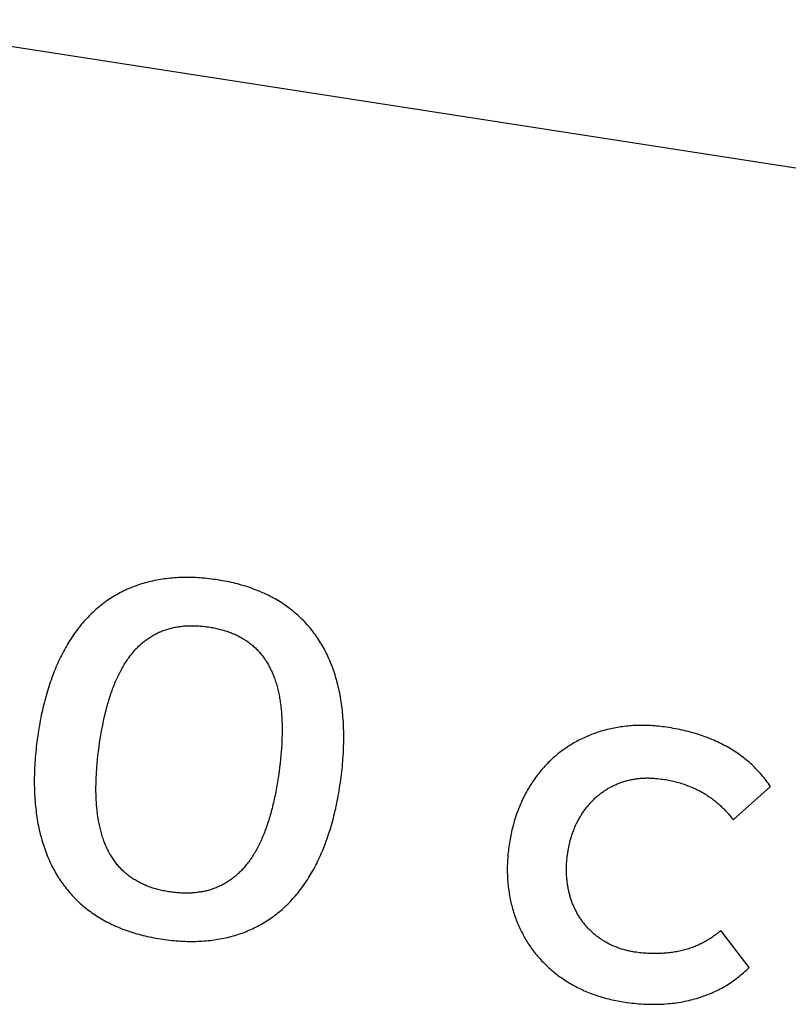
# Model space of a CAD drawing. Extents: x 11880 to 25577, y 6756 to 10446.
# Tile 61 of 87: x 23796 to 23924, y 6915 to 7079. Entities that reach past the tile are written whole.
import ezdxf

# ---------------------------------------------------------------- set-up
doc = ezdxf.new("R2010")
doc.units = 0
doc.header["$MEASUREMENT"] = 0
doc.layers.add('HAIRLINE', color=178, linetype='CONTINUOUS')

msp = doc.modelspace()

# ---------------------------------------------------------------- linework, layer by layer
at = {"layer": 'HAIRLINE'}
msp.add_line((23766.26, 7079.16), (23934.09, 7053.17), dxfattribs=at)
for points in [[(23828.66, 6985.99), (23828.28, 6986.04), (23827.9, 6986.09), (23827.52, 6986.13), (23827.15, 6986.17), (23826.78, 6986.2), (23826.41, 6986.23), (23826.04, 6986.25), (23825.67, 6986.27), (23825.31, 6986.29), (23824.95, 6986.3), (23824.59, 6986.3), (23824.23, 6986.31), (23823.87, 6986.31), (23823.52, 6986.3), (23823.17, 6986.29), (23822.82, 6986.28), (23822.48, 6986.26), (23822.13, 6986.23), (23821.79, 6986.21), (23821.45, 6986.18), (23821.12, 6986.14), (23820.78, 6986.1), (23820.45, 6986.06), (23820.12, 6986.01), (23819.79, 6985.96), (23819.46, 6985.9), (23819.14, 6985.85), (23818.82, 6985.78), (23818.5, 6985.71), (23818.18, 6985.64), (23817.87, 6985.56), (23817.56, 6985.48), (23817.25, 6985.4), (23816.94, 6985.31), (23816.64, 6985.22), (23816.33, 6985.12), (23816.03, 6985.02), (23815.74, 6984.91), (23815.44, 6984.81), (23815.15, 6984.69), (23814.86, 6984.57), (23814.57, 6984.45), (23814.28, 6984.33), (23814, 6984.2), (23813.72, 6984.06), (23813.44, 6983.93), (23813.16, 6983.79), (23812.89, 6983.64), (23812.62, 6983.49), (23812.35, 6983.34), (23812.08, 6983.18), (23811.82, 6983.02), (23811.56, 6982.85), (23811.3, 6982.68), (23811.04, 6982.51), (23810.79, 6982.33), (23810.53, 6982.15), (23810.28, 6981.96), (23810.04, 6981.77), (23809.79, 6981.58), (23809.55, 6981.38), (23809.31, 6981.18), (23809.07, 6980.98), (23808.84, 6980.77), (23808.61, 6980.55), (23808.38, 6980.34), (23808.15, 6980.12), (23807.93, 6979.89), (23807.71, 6979.66), (23807.49, 6979.43), (23807.27, 6979.19), (23807.05, 6978.95), (23806.84, 6978.71), (23806.63, 6978.46), (23806.43, 6978.21), (23806.22, 6977.95), (23806.02, 6977.69), (23805.82, 6977.43), (23805.63, 6977.16), (23805.43, 6976.89), (23805.24, 6976.61), (23805.05, 6976.33), (23804.87, 6976.05), (23804.68, 6975.76), (23804.5, 6975.47), (23804.33, 6975.18), (23804.15, 6974.88), (23803.98, 6974.58), (23803.81, 6974.27), (23803.64, 6973.96), (23803.48, 6973.65), (23803.31, 6973.33), (23803.15, 6973.01), (23803, 6972.68), (23802.84, 6972.35), (23802.69, 6972.02), (23802.54, 6971.69), (23802.4, 6971.35), (23802.25, 6971), (23802.11, 6970.65), (23801.98, 6970.3), (23801.84, 6969.95), (23801.71, 6969.59), (23801.58, 6969.23), (23801.45, 6968.86), (23801.33, 6968.49), (23801.21, 6968.12), (23801.09, 6967.74), (23800.97, 6967.36), (23800.86, 6966.98), (23800.75, 6966.59), (23800.64, 6966.19), (23800.53, 6965.8), (23800.43, 6965.4), (23800.33, 6965), (23800.24, 6964.59), (23800.14, 6964.18), (23800.05, 6963.77), (23799.96, 6963.35), (23799.88, 6962.93), (23799.8, 6962.5), (23799.72, 6962.07), (23799.64, 6961.64), (23799.57, 6961.21), (23799.49, 6960.77), (23799.43, 6960.32), (23799.36, 6959.88), (23799.3, 6959.43), (23799.24, 6958.98), (23799.18, 6958.53), (23799.13, 6958.08), (23799.08, 6957.64), (23799.04, 6957.2), (23799, 6956.76), (23798.96, 6956.33), (23798.93, 6955.9), (23798.9, 6955.47), (23798.87, 6955.04), (23798.85, 6954.62), (23798.83, 6954.2), (23798.82, 6953.78), (23798.81, 6953.37), (23798.8, 6952.96), (23798.8, 6952.55), (23798.8, 6952.14), (23798.8, 6951.74), (23798.81, 6951.33), (23798.82, 6950.94), (23798.83, 6950.54), (23798.85, 6950.15), (23798.87, 6949.76), (23798.9, 6949.37), (23798.93, 6948.99), (23798.96, 6948.61), (23798.99, 6948.23), (23799.03, 6947.85), (23799.08, 6947.48), (23799.12, 6947.11), (23799.18, 6946.75), (23799.23, 6946.38), (23799.29, 6946.02), (23799.35, 6945.66), (23799.41, 6945.31), (23799.48, 6944.96), (23799.55, 6944.61), (23799.63, 6944.26), (23799.71, 6943.92), (23799.79, 6943.58), (23799.88, 6943.24), (23799.97, 6942.91), (23800.06, 6942.58), (23800.16, 6942.25), (23800.26, 6941.92), (23800.36, 6941.6), (23800.47, 6941.28), (23800.58, 6940.96), (23800.7, 6940.65), (23800.82, 6940.34), (23800.94, 6940.03), (23801.06, 6939.73), (23801.19, 6939.43), (23801.32, 6939.13), (23801.46, 6938.84), (23801.6, 6938.54), (23801.74, 6938.26), (23801.89, 6937.97), (23802.04, 6937.69), (23802.19, 6937.41), (23802.35, 6937.13), (23802.51, 6936.86), (23802.67, 6936.59), (23802.84, 6936.32), (23803.01, 6936.06), (23803.18, 6935.8), (23803.36, 6935.54), (23803.54, 6935.28), (23803.73, 6935.03), (23803.91, 6934.78), (23804.11, 6934.54), (23804.3, 6934.3), (23804.5, 6934.06), (23804.7, 6933.82), (23804.91, 6933.59), (23805.11, 6933.36), (23805.33, 6933.13), (23805.54, 6932.91), (23805.76, 6932.69), (23805.98, 6932.48), (23806.21, 6932.26), (23806.44, 6932.05), (23806.67, 6931.85), (23806.9, 6931.64), (23807.14, 6931.44), (23807.39, 6931.25), (23807.63, 6931.05), (23807.88, 6930.86), (23808.13, 6930.68), (23808.39, 6930.49), (23808.65, 6930.31), (23808.91, 6930.14), (23809.18, 6929.96), (23809.45, 6929.79), (23809.72, 6929.62), (23809.99, 6929.46), (23810.27, 6929.3), (23810.56, 6929.14), (23810.84, 6928.99), (23811.13, 6928.84), (23811.42, 6928.69), (23811.72, 6928.55), (23812.02, 6928.41), (23812.32, 6928.27), (23812.63, 6928.14), (23812.94, 6928.01), (23813.25, 6927.88), (23813.56, 6927.76), (23813.88, 6927.64), (23814.21, 6927.52), (23814.53, 6927.41), (23814.86, 6927.3), (23815.19, 6927.19), (23815.53, 6927.09), (23815.87, 6926.99), (23816.21, 6926.9), (23816.55, 6926.81), (23816.9, 6926.72), (23817.25, 6926.63), (23817.61, 6926.55), (23817.97, 6926.47), (23818.33, 6926.4), (23818.69, 6926.33), (23819.06, 6926.26), (23819.43, 6926.19), (23819.81, 6926.13), (23820.18, 6926.08), (23820.56, 6926.02), (23820.94, 6925.97), (23821.32, 6925.93), (23821.69, 6925.89), (23822.07, 6925.85), (23822.44, 6925.82), (23822.81, 6925.79), (23823.17, 6925.77), (23823.54, 6925.75), (23823.9, 6925.73), (23824.26, 6925.72), (23824.62, 6925.72), (23824.97, 6925.71), (23825.33, 6925.72), (23825.68, 6925.72), (23826.03, 6925.73), (23826.37, 6925.75), (23826.72, 6925.76), (23827.06, 6925.79), (23827.4, 6925.81), (23827.74, 6925.85), (23828.07, 6925.88), (23828.41, 6925.92), (23828.74, 6925.96), (23829.07, 6926.01), (23829.39, 6926.06), (23829.72, 6926.12), (23830.04, 6926.18), (23830.36, 6926.24), (23830.68, 6926.31), (23830.99, 6926.38), (23831.31, 6926.46), (23831.62, 6926.54), (23831.92, 6926.63), (23832.23, 6926.71), (23832.53, 6926.81), (23832.84, 6926.9), (23833.14, 6927.01), (23833.43, 6927.11), (23833.73, 6927.22), (23834.02, 6927.33), (23834.31, 6927.45), (23834.6, 6927.57), (23834.88, 6927.7), (23835.16, 6927.83), (23835.44, 6927.96), (23835.72, 6928.1), (23836, 6928.24), (23836.27, 6928.39), (23836.54, 6928.54), (23836.81, 6928.69), (23837.08, 6928.85), (23837.34, 6929.01), (23837.6, 6929.18), (23837.86, 6929.35), (23838.11, 6929.52), (23838.37, 6929.7), (23838.62, 6929.88), (23838.87, 6930.06), (23839.11, 6930.25), (23839.36, 6930.45), (23839.6, 6930.64), (23839.84, 6930.85), (23840.08, 6931.05), (23840.31, 6931.26), (23840.54, 6931.47), (23840.77, 6931.69), (23841, 6931.91), (23841.22, 6932.14), (23841.44, 6932.37), (23841.66, 6932.6), (23841.88, 6932.84), (23842.09, 6933.08), (23842.3, 6933.32), (23842.51, 6933.57), (23842.72, 6933.82), (23842.92, 6934.08), (23843.12, 6934.34), (23843.32, 6934.6), (23843.52, 6934.87), (23843.71, 6935.14), (23843.9, 6935.42), (23844.09, 6935.7), (23844.28, 6935.98), (23844.46, 6936.27), (23844.64, 6936.56), (23844.82, 6936.85), (23844.99, 6937.15), (23845.16, 6937.45), (23845.33, 6937.76), (23845.5, 6938.07), (23845.67, 6938.38), (23845.83, 6938.7), (23845.99, 6939.02), (23846.14, 6939.35), (23846.3, 6939.67), (23846.45, 6940.01), (23846.6, 6940.34), (23846.74, 6940.68), (23846.89, 6941.03), (23847.03, 6941.37), (23847.17, 6941.73), (23847.3, 6942.08), (23847.43, 6942.44), (23847.56, 6942.8), (23847.69, 6943.17), (23847.81, 6943.54), (23847.93, 6943.91), (23848.05, 6944.29), (23848.17, 6944.67), (23848.28, 6945.05), (23848.39, 6945.44), (23848.5, 6945.83), (23848.61, 6946.23), (23848.71, 6946.63), (23848.81, 6947.03), (23848.9, 6947.44), (23849, 6947.85), (23849.09, 6948.26), (23849.18, 6948.68), (23849.26, 6949.1), (23849.34, 6949.53), (23849.42, 6949.96), (23849.5, 6950.39), (23849.57, 6950.82), (23849.64, 6951.26), (23849.71, 6951.71), (23849.78, 6952.15), (23849.84, 6952.6), (23849.9, 6953.05), (23849.95, 6953.5), (23850.01, 6953.95), (23850.05, 6954.39), (23850.1, 6954.83), (23850.14, 6955.27), (23850.18, 6955.7), (23850.21, 6956.13), (23850.24, 6956.56), (23850.27, 6956.99), (23850.29, 6957.41), (23850.31, 6957.83), (23850.32, 6958.25), (23850.33, 6958.66), (23850.34, 6959.07), (23850.34, 6959.48), (23850.34, 6959.89), (23850.34, 6960.29), (23850.33, 6960.69), (23850.32, 6961.09), (23850.31, 6961.49), (23850.29, 6961.88), (23850.27, 6962.27), (23850.24, 6962.66), (23850.21, 6963.04), (23850.18, 6963.42), (23850.15, 6963.8), (23850.11, 6964.17), (23850.06, 6964.55), (23850.02, 6964.92), (23849.97, 6965.28), (23849.91, 6965.65), (23849.85, 6966.01), (23849.79, 6966.37), (23849.73, 6966.72), (23849.66, 6967.07), (23849.59, 6967.42), (23849.51, 6967.77), (23849.43, 6968.11), (23849.35, 6968.45), (23849.26, 6968.79), (23849.17, 6969.12), (23849.08, 6969.45), (23848.98, 6969.78), (23848.88, 6970.11), (23848.78, 6970.43), (23848.67, 6970.75), (23848.56, 6971.06), (23848.45, 6971.38), (23848.33, 6971.69), (23848.21, 6971.99), (23848.08, 6972.3), (23847.95, 6972.6), (23847.82, 6972.9), (23847.69, 6973.19), (23847.55, 6973.48), (23847.4, 6973.77), (23847.26, 6974.06), (23847.11, 6974.34), (23846.96, 6974.62), (23846.8, 6974.9), (23846.64, 6975.17), (23846.48, 6975.44), (23846.31, 6975.71), (23846.14, 6975.97), (23845.97, 6976.23), (23845.79, 6976.49), (23845.61, 6976.74), (23845.43, 6977), (23845.24, 6977.24), (23845.05, 6977.49), (23844.85, 6977.73), (23844.66, 6977.97), (23844.46, 6978.21), (23844.25, 6978.44), (23844.04, 6978.67), (23843.83, 6978.89), (23843.62, 6979.11), (23843.4, 6979.33), (23843.18, 6979.55), (23842.95, 6979.76), (23842.73, 6979.97), (23842.49, 6980.18), (23842.26, 6980.38), (23842.02, 6980.58), (23841.78, 6980.78), (23841.53, 6980.97), (23841.29, 6981.16), (23841.04, 6981.35), (23840.78, 6981.53), (23840.52, 6981.71), (23840.26, 6981.89), (23840, 6982.06), (23839.73, 6982.23), (23839.46, 6982.4), (23839.18, 6982.56), (23838.9, 6982.72), (23838.62, 6982.88), (23838.34, 6983.03), (23838.05, 6983.18), (23837.76, 6983.33), (23837.46, 6983.47), (23837.16, 6983.61), (23836.86, 6983.75), (23836.56, 6983.88), (23836.25, 6984.01), (23835.94, 6984.14), (23835.63, 6984.26), (23835.31, 6984.38), (23834.99, 6984.5), (23834.66, 6984.61), (23834.34, 6984.72), (23834.01, 6984.83), (23833.67, 6984.93), (23833.33, 6985.03), (23832.99, 6985.12), (23832.65, 6985.22), (23832.3, 6985.3), (23831.95, 6985.39), (23831.6, 6985.47), (23831.24, 6985.55), (23830.89, 6985.62), (23830.52, 6985.69), (23830.16, 6985.76), (23829.79, 6985.82), (23829.41, 6985.88), (23829.04, 6985.94)], [(23827.59, 6978.09), (23827.83, 6978.06), (23828.06, 6978.03), (23828.28, 6977.99), (23828.51, 6977.95), (23828.73, 6977.91), (23828.95, 6977.86), (23829.17, 6977.82), (23829.39, 6977.77), (23829.6, 6977.72), (23829.82, 6977.66), (23830.03, 6977.61), (23830.23, 6977.55), (23830.44, 6977.49), (23830.64, 6977.43), (23830.85, 6977.36), (23831.05, 6977.29), (23831.24, 6977.22), (23831.44, 6977.15), (23831.63, 6977.08), (23831.82, 6977), (23832.01, 6976.92), (23832.2, 6976.84), (23832.38, 6976.75), (23832.56, 6976.67), (23832.74, 6976.58), (23832.92, 6976.49), (23833.1, 6976.39), (23833.27, 6976.3), (23833.44, 6976.2), (23833.61, 6976.1), (23833.78, 6975.99), (23833.94, 6975.89), (23834.11, 6975.78), (23834.27, 6975.67), (23834.43, 6975.56), (23834.58, 6975.44), (23834.74, 6975.32), (23834.89, 6975.2), (23835.04, 6975.08), (23835.18, 6974.95), (23835.33, 6974.83), (23835.47, 6974.7), (23835.61, 6974.56), (23835.75, 6974.43), (23835.89, 6974.29), (23836.02, 6974.15), (23836.16, 6974.01), (23836.29, 6973.86), (23836.41, 6973.72), (23836.54, 6973.57), (23836.66, 6973.42), (23836.79, 6973.26), (23836.9, 6973.1), (23837.02, 6972.94), (23837.14, 6972.78), (23837.25, 6972.62), (23837.36, 6972.45), (23837.47, 6972.28), (23837.57, 6972.11), (23837.68, 6971.93), (23837.78, 6971.76), (23837.88, 6971.58), (23837.98, 6971.39), (23838.07, 6971.21), (23838.16, 6971.02), (23838.25, 6970.83), (23838.34, 6970.64), (23838.43, 6970.44), (23838.51, 6970.25), (23838.6, 6970.05), (23838.67, 6969.85), (23838.75, 6969.64), (23838.83, 6969.43), (23838.9, 6969.22), (23838.97, 6969.01), (23839.04, 6968.79), (23839.11, 6968.58), (23839.17, 6968.36), (23839.23, 6968.13), (23839.29, 6967.91), (23839.35, 6967.68), (23839.41, 6967.45), (23839.46, 6967.22), (23839.51, 6966.98), (23839.56, 6966.74), (23839.61, 6966.5), (23839.65, 6966.26), (23839.69, 6966.01), (23839.73, 6965.76), (23839.77, 6965.51), (23839.81, 6965.26), (23839.84, 6965), (23839.87, 6964.74), (23839.9, 6964.48), (23839.93, 6964.21), (23839.95, 6963.95), (23839.97, 6963.68), (23839.99, 6963.4), (23840.01, 6963.13), (23840.03, 6962.85), (23840.04, 6962.57), (23840.05, 6962.29), (23840.06, 6962), (23840.07, 6961.71), (23840.07, 6961.42), (23840.07, 6961.13), (23840.07, 6960.83), (23840.07, 6960.53), (23840.07, 6960.23), (23840.06, 6959.93), (23840.05, 6959.62), (23840.04, 6959.31), (23840.03, 6959), (23840.01, 6958.68), (23840, 6958.37), (23839.98, 6958.05), (23839.95, 6957.72), (23839.93, 6957.4), (23839.87, 6956.74), (23839.81, 6956.07), (23839.74, 6955.39), (23839.65, 6954.69), (23839.56, 6953.99), (23839.46, 6953.29), (23839.36, 6952.61), (23839.25, 6951.93), (23839.14, 6951.27), (23839.01, 6950.62), (23838.95, 6950.31), (23838.89, 6949.99), (23838.82, 6949.68), (23838.75, 6949.37), (23838.69, 6949.06), (23838.62, 6948.76), (23838.55, 6948.46), (23838.47, 6948.16), (23838.4, 6947.86), (23838.32, 6947.57), (23838.25, 6947.29), (23838.17, 6947), (23838.09, 6946.72), (23838.01, 6946.44), (23837.92, 6946.17), (23837.84, 6945.89), (23837.75, 6945.62), (23837.66, 6945.36), (23837.58, 6945.09), (23837.49, 6944.83), (23837.39, 6944.58), (23837.3, 6944.32), (23837.21, 6944.07), (23837.11, 6943.83), (23837.01, 6943.58), (23836.92, 6943.34), (23836.81, 6943.1), (23836.71, 6942.87), (23836.61, 6942.63), (23836.51, 6942.4), (23836.4, 6942.18), (23836.29, 6941.95), (23836.18, 6941.73), (23836.07, 6941.52), (23835.96, 6941.3), (23835.85, 6941.09), (23835.73, 6940.89), (23835.62, 6940.68), (23835.5, 6940.48), (23835.38, 6940.28), (23835.26, 6940.08), (23835.14, 6939.89), (23835.01, 6939.7), (23834.89, 6939.52), (23834.76, 6939.33), (23834.64, 6939.15), (23834.51, 6938.97), (23834.38, 6938.8), (23834.24, 6938.63), (23834.11, 6938.46), (23833.98, 6938.29), (23833.84, 6938.13), (23833.7, 6937.97), (23833.56, 6937.82), (23833.42, 6937.66), (23833.28, 6937.51), (23833.14, 6937.36), (23832.99, 6937.22), (23832.84, 6937.08), (23832.7, 6936.94), (23832.55, 6936.8), (23832.4, 6936.67), (23832.24, 6936.54), (23832.09, 6936.42), (23831.93, 6936.29), (23831.78, 6936.17), (23831.62, 6936.05), (23831.46, 6935.94), (23831.3, 6935.83), (23831.14, 6935.72), (23830.97, 6935.61), (23830.81, 6935.51), (23830.64, 6935.41), (23830.47, 6935.31), (23830.3, 6935.22), (23830.13, 6935.13), (23829.96, 6935.04), (23829.78, 6934.95), (23829.61, 6934.87), (23829.43, 6934.79), (23829.25, 6934.72), (23829.07, 6934.64), (23828.89, 6934.57), (23828.71, 6934.51), (23828.53, 6934.44), (23828.34, 6934.38), (23828.15, 6934.32), (23827.96, 6934.26), (23827.77, 6934.21), (23827.58, 6934.16), (23827.39, 6934.11), (23827.19, 6934.07), (23827, 6934.03), (23826.8, 6933.99), (23826.6, 6933.95), (23826.4, 6933.92), (23826.2, 6933.89), (23826, 6933.86), (23825.79, 6933.84), (23825.59, 6933.82), (23825.38, 6933.8), (23825.17, 6933.78), (23824.96, 6933.77), (23824.75, 6933.76), (23824.54, 6933.75), (23824.32, 6933.75), (23824.1, 6933.75), (23823.89, 6933.75), (23823.67, 6933.76), (23823.45, 6933.76), (23823.23, 6933.77), (23823, 6933.79), (23822.78, 6933.8), (23822.55, 6933.82), (23822.32, 6933.84), (23822.09, 6933.87), (23821.86, 6933.89), (23821.63, 6933.92), (23821.4, 6933.96), (23821.16, 6933.99), (23820.94, 6934.03), (23820.71, 6934.07), (23820.48, 6934.11), (23820.26, 6934.16), (23820.04, 6934.2), (23819.82, 6934.25), (23819.6, 6934.3), (23819.39, 6934.36), (23819.18, 6934.41), (23818.97, 6934.47), (23818.76, 6934.53), (23818.56, 6934.6), (23818.35, 6934.66), (23818.15, 6934.73), (23817.95, 6934.8), (23817.76, 6934.88), (23817.56, 6934.95), (23817.37, 6935.03), (23817.18, 6935.11), (23816.99, 6935.19), (23816.81, 6935.28), (23816.62, 6935.36), (23816.44, 6935.45), (23816.26, 6935.55), (23816.08, 6935.64), (23815.91, 6935.74), (23815.74, 6935.84), (23815.57, 6935.94), (23815.4, 6936.04), (23815.23, 6936.15), (23815.07, 6936.26), (23814.91, 6936.37), (23814.75, 6936.48), (23814.59, 6936.6), (23814.44, 6936.72), (23814.28, 6936.84), (23814.13, 6936.96), (23813.98, 6937.09), (23813.84, 6937.22), (23813.69, 6937.35), (23813.55, 6937.48), (23813.41, 6937.62), (23813.28, 6937.75), (23813.14, 6937.9), (23813.01, 6938.04), (23812.88, 6938.18), (23812.75, 6938.33), (23812.62, 6938.48), (23812.5, 6938.64), (23812.38, 6938.79), (23812.26, 6938.95), (23812.14, 6939.11), (23812.02, 6939.27), (23811.91, 6939.44), (23811.8, 6939.61), (23811.69, 6939.78), (23811.58, 6939.95), (23811.48, 6940.12), (23811.38, 6940.3), (23811.28, 6940.48), (23811.18, 6940.67), (23811.08, 6940.85), (23810.99, 6941.04), (23810.9, 6941.23), (23810.81, 6941.42), (23810.72, 6941.62), (23810.64, 6941.82), (23810.56, 6942.02), (23810.48, 6942.22), (23810.4, 6942.42), (23810.32, 6942.63), (23810.25, 6942.84), (23810.18, 6943.06), (23810.11, 6943.27), (23810.04, 6943.49), (23809.98, 6943.71), (23809.92, 6943.93), (23809.86, 6944.16), (23809.8, 6944.39), (23809.74, 6944.62), (23809.69, 6944.85), (23809.64, 6945.09), (23809.59, 6945.33), (23809.54, 6945.57), (23809.5, 6945.81), (23809.45, 6946.06), (23809.41, 6946.31), (23809.38, 6946.56), (23809.34, 6946.81), (23809.31, 6947.07), (23809.28, 6947.33), (23809.25, 6947.59), (23809.22, 6947.85), (23809.19, 6948.12), (23809.17, 6948.39), (23809.15, 6948.66), (23809.13, 6948.93), (23809.12, 6949.21), (23809.1, 6949.49), (23809.09, 6949.77), (23809.08, 6950.06), (23809.08, 6950.35), (23809.07, 6950.64), (23809.07, 6950.93), (23809.07, 6951.23), (23809.07, 6951.52), (23809.08, 6951.82), (23809.08, 6952.13), (23809.09, 6952.43), (23809.1, 6952.74), (23809.11, 6953.05), (23809.13, 6953.37), (23809.15, 6953.68), (23809.17, 6954), (23809.19, 6954.32), (23809.21, 6954.65), (23809.27, 6955.31), (23809.33, 6955.97), (23809.4, 6956.65), (23809.49, 6957.34), (23809.58, 6958.04), (23809.68, 6958.74), (23809.78, 6959.43), (23809.89, 6960.11), (23810.01, 6960.77), (23810.13, 6961.42), (23810.19, 6961.74), (23810.25, 6962.06), (23810.32, 6962.37), (23810.39, 6962.68), (23810.46, 6962.99), (23810.53, 6963.3), (23810.6, 6963.6), (23810.67, 6963.9), (23810.75, 6964.19), (23810.82, 6964.48), (23810.9, 6964.77), (23810.98, 6965.06), (23811.06, 6965.34), (23811.14, 6965.62), (23811.22, 6965.9), (23811.31, 6966.17), (23811.39, 6966.44), (23811.48, 6966.71), (23811.57, 6966.97), (23811.66, 6967.23), (23811.75, 6967.49), (23811.84, 6967.74), (23811.94, 6967.99), (23812.03, 6968.24), (23812.13, 6968.49), (23812.23, 6968.73), (23812.33, 6968.97), (23812.43, 6969.2), (23812.54, 6969.43), (23812.64, 6969.66), (23812.75, 6969.89), (23812.86, 6970.11), (23812.96, 6970.33), (23813.08, 6970.55), (23813.19, 6970.76), (23813.3, 6970.97), (23813.42, 6971.18), (23813.53, 6971.39), (23813.65, 6971.59), (23813.77, 6971.79), (23813.89, 6971.98), (23814.01, 6972.17), (23814.14, 6972.36), (23814.26, 6972.55), (23814.39, 6972.73), (23814.52, 6972.91), (23814.65, 6973.09), (23814.78, 6973.26), (23814.91, 6973.43), (23815.04, 6973.6), (23815.18, 6973.77), (23815.31, 6973.93), (23815.45, 6974.09), (23815.59, 6974.24), (23815.73, 6974.4), (23815.88, 6974.55), (23816.02, 6974.69), (23816.17, 6974.84), (23816.31, 6974.98), (23816.46, 6975.12), (23816.61, 6975.25), (23816.76, 6975.38), (23816.92, 6975.51), (23817.07, 6975.64), (23817.23, 6975.76), (23817.38, 6975.88), (23817.54, 6976), (23817.7, 6976.11), (23817.86, 6976.22), (23818.03, 6976.33), (23818.19, 6976.44), (23818.36, 6976.54), (23818.53, 6976.64), (23818.69, 6976.73), (23818.86, 6976.83), (23819.04, 6976.92), (23819.21, 6977), (23819.39, 6977.09), (23819.56, 6977.17), (23819.74, 6977.25), (23819.92, 6977.32), (23820.1, 6977.4), (23820.28, 6977.47), (23820.47, 6977.53), (23820.65, 6977.6), (23820.84, 6977.66), (23821.03, 6977.72), (23821.22, 6977.77), (23821.41, 6977.82), (23821.6, 6977.87), (23821.79, 6977.92), (23821.99, 6977.96), (23822.19, 6978), (23822.38, 6978.04), (23822.58, 6978.08), (23822.79, 6978.11), (23822.99, 6978.14), (23823.19, 6978.16), (23823.4, 6978.19), (23823.61, 6978.21), (23823.82, 6978.23), (23824.03, 6978.24), (23824.24, 6978.25), (23824.45, 6978.26), (23824.67, 6978.27), (23824.88, 6978.27), (23825.1, 6978.27), (23825.32, 6978.27), (23825.54, 6978.27), (23825.76, 6978.26), (23825.99, 6978.25), (23826.21, 6978.23), (23826.44, 6978.22), (23826.67, 6978.2), (23826.9, 6978.18), (23827.13, 6978.15), (23827.36, 6978.12)], [(23903.7, 6961.42), (23903.39, 6961.46), (23903.08, 6961.5), (23902.77, 6961.53), (23902.45, 6961.56), (23902.14, 6961.58), (23901.84, 6961.61), (23901.53, 6961.63), (23901.22, 6961.64), (23900.92, 6961.65), (23900.61, 6961.66), (23900.31, 6961.67), (23900.01, 6961.67), (23899.71, 6961.67), (23899.41, 6961.66), (23899.11, 6961.65), (23898.81, 6961.64), (23898.52, 6961.63), (23898.23, 6961.61), (23897.93, 6961.58), (23897.64, 6961.56), (23897.35, 6961.53), (23897.06, 6961.5), (23896.78, 6961.46), (23896.49, 6961.42), (23896.21, 6961.38), (23895.92, 6961.33), (23895.64, 6961.28), (23895.36, 6961.23), (23895.08, 6961.18), (23894.81, 6961.12), (23894.53, 6961.05), (23894.26, 6960.99), (23893.99, 6960.92), (23893.72, 6960.85), (23893.45, 6960.77), (23893.18, 6960.69), (23892.92, 6960.61), (23892.65, 6960.53), (23892.39, 6960.44), (23892.13, 6960.35), (23891.87, 6960.25), (23891.61, 6960.16), (23891.36, 6960.06), (23891.1, 6959.95), (23890.85, 6959.85), (23890.6, 6959.74), (23890.35, 6959.62), (23890.11, 6959.51), (23889.86, 6959.39), (23889.62, 6959.27), (23889.38, 6959.14), (23889.14, 6959.02), (23888.9, 6958.88), (23888.67, 6958.75), (23888.43, 6958.61), (23888.2, 6958.47), (23887.97, 6958.33), (23887.75, 6958.19), (23887.52, 6958.04), (23887.3, 6957.89), (23887.08, 6957.73), (23886.86, 6957.58), (23886.64, 6957.42), (23886.43, 6957.25), (23886.21, 6957.09), (23886, 6956.92), (23885.8, 6956.75), (23885.59, 6956.57), (23885.39, 6956.4), (23885.18, 6956.22), (23884.98, 6956.03), (23884.79, 6955.85), (23884.59, 6955.66), (23884.4, 6955.47), (23884.21, 6955.28), (23884.02, 6955.08), (23883.83, 6954.88), (23883.65, 6954.68), (23883.47, 6954.48), (23883.29, 6954.27), (23883.11, 6954.06), (23882.94, 6953.85), (23882.77, 6953.63), (23882.6, 6953.42), (23882.43, 6953.2), (23882.27, 6952.98), (23882.11, 6952.75), (23881.95, 6952.52), (23881.79, 6952.29), (23881.64, 6952.06), (23881.48, 6951.83), (23881.34, 6951.59), (23881.19, 6951.35), (23881.05, 6951.1), (23880.9, 6950.86), (23880.77, 6950.61), (23880.63, 6950.36), (23880.5, 6950.11), (23880.37, 6949.86), (23880.24, 6949.6), (23880.11, 6949.34), (23879.99, 6949.08), (23879.87, 6948.81), (23879.75, 6948.55), (23879.64, 6948.28), (23879.53, 6948.01), (23879.42, 6947.73), (23879.32, 6947.46), (23879.21, 6947.18), (23879.11, 6946.9), (23879.02, 6946.61), (23878.92, 6946.33), (23878.83, 6946.04), (23878.74, 6945.75), (23878.66, 6945.46), (23878.58, 6945.17), (23878.5, 6944.87), (23878.42, 6944.57), (23878.35, 6944.27), (23878.28, 6943.97), (23878.21, 6943.66), (23878.15, 6943.36), (23878.09, 6943.05), (23878.03, 6942.74), (23877.98, 6942.42), (23877.92, 6942.11), (23877.88, 6941.79), (23877.83, 6941.47), (23877.79, 6941.15), (23877.75, 6940.84), (23877.72, 6940.52), (23877.69, 6940.21), (23877.66, 6939.89), (23877.64, 6939.58), (23877.62, 6939.27), (23877.6, 6938.96), (23877.59, 6938.65), (23877.58, 6938.35), (23877.58, 6938.04), (23877.57, 6937.73), (23877.57, 6937.43), (23877.58, 6937.13), (23877.59, 6936.83), (23877.6, 6936.53), (23877.61, 6936.23), (23877.63, 6935.94), (23877.66, 6935.64), (23877.68, 6935.35), (23877.71, 6935.06), (23877.74, 6934.76), (23877.78, 6934.48), (23877.82, 6934.19), (23877.86, 6933.9), (23877.9, 6933.62), (23877.95, 6933.33), (23878, 6933.05), (23878.06, 6932.77), (23878.12, 6932.49), (23878.18, 6932.22), (23878.24, 6931.94), (23878.31, 6931.67), (23878.38, 6931.4), (23878.46, 6931.13), (23878.54, 6930.86), (23878.62, 6930.59), (23878.7, 6930.33), (23878.79, 6930.06), (23878.88, 6929.8), (23878.97, 6929.54), (23879.07, 6929.28), (23879.17, 6929.03), (23879.27, 6928.77), (23879.38, 6928.52), (23879.49, 6928.27), (23879.6, 6928.02), (23879.71, 6927.77), (23879.83, 6927.53), (23879.95, 6927.29), (23880.08, 6927.05), (23880.2, 6926.81), (23880.33, 6926.57), (23880.46, 6926.33), (23880.6, 6926.1), (23880.74, 6925.87), (23880.88, 6925.64), (23881.02, 6925.41), (23881.17, 6925.19), (23881.32, 6924.96), (23881.47, 6924.74), (23881.63, 6924.52), (23881.79, 6924.31), (23881.95, 6924.09), (23882.11, 6923.88), (23882.28, 6923.67), (23882.45, 6923.46), (23882.62, 6923.26), (23882.8, 6923.05), (23882.98, 6922.85), (23883.16, 6922.65), (23883.34, 6922.45), (23883.53, 6922.26), (23883.71, 6922.07), (23883.91, 6921.88), (23884.1, 6921.69), (23884.3, 6921.5), (23884.5, 6921.32), (23884.7, 6921.14), (23884.9, 6920.96), (23885.11, 6920.79), (23885.32, 6920.61), (23885.53, 6920.44), (23885.75, 6920.27), (23885.96, 6920.11), (23886.18, 6919.95), (23886.41, 6919.78), (23886.63, 6919.63), (23886.86, 6919.47), (23887.09, 6919.32), (23887.32, 6919.17), (23887.55, 6919.02), (23887.79, 6918.87), (23888.03, 6918.73), (23888.27, 6918.59), (23888.52, 6918.45), (23888.76, 6918.32), (23889.01, 6918.18), (23889.26, 6918.06), (23889.52, 6917.93), (23889.77, 6917.8), (23890.03, 6917.68), (23890.29, 6917.56), (23890.55, 6917.45), (23890.82, 6917.34), (23891.09, 6917.23), (23891.36, 6917.12), (23891.63, 6917.01), (23891.9, 6916.91), (23892.18, 6916.81), (23892.46, 6916.72), (23892.74, 6916.62), (23893.02, 6916.53), (23893.3, 6916.45), (23893.59, 6916.36), (23893.88, 6916.28), (23894.17, 6916.2), (23894.47, 6916.13), (23894.76, 6916.06), (23895.06, 6915.99), (23895.36, 6915.92), (23895.66, 6915.86), (23895.96, 6915.8), (23896.27, 6915.74), (23896.58, 6915.69), (23896.89, 6915.64), (23897.2, 6915.59), (23897.51, 6915.55), (23897.91, 6915.5), (23898.31, 6915.45), (23898.71, 6915.41), (23899.1, 6915.37), (23899.49, 6915.34), (23899.88, 6915.31), (23900.27, 6915.29), (23900.65, 6915.27), (23901.03, 6915.26), (23901.41, 6915.25), (23901.79, 6915.24), (23902.16, 6915.24), (23902.53, 6915.25), (23902.9, 6915.26), (23903.27, 6915.27), (23903.63, 6915.29), (23903.99, 6915.32), (23904.35, 6915.35), (23904.71, 6915.38), (23905.06, 6915.42), (23905.41, 6915.46), (23905.76, 6915.51), (23906.11, 6915.56), (23906.45, 6915.61), (23906.79, 6915.67), (23907.13, 6915.74), (23907.46, 6915.81), (23907.79, 6915.88), (23908.12, 6915.96), (23908.45, 6916.04), (23908.77, 6916.13), (23909.09, 6916.22), (23909.41, 6916.32), (23909.73, 6916.42), (23910.04, 6916.52), (23910.35, 6916.63), (23910.66, 6916.74), (23910.96, 6916.86), (23911.26, 6916.98), (23911.56, 6917.11), (23911.86, 6917.24), (23912.15, 6917.37), (23912.44, 6917.51), (23912.73, 6917.66), (23913.01, 6917.8), (23913.29, 6917.95), (23913.57, 6918.11), (23913.85, 6918.27), (23914.12, 6918.43), (23914.39, 6918.6), (23914.66, 6918.77), (23914.92, 6918.95), (23915.18, 6919.13), (23915.44, 6919.31), (23915.69, 6919.5), (23915.94, 6919.69), (23916.19, 6919.89), (23916.44, 6920.08), (23916.68, 6920.29), (23916.92, 6920.5), (23917.15, 6920.71), (23917.39, 6920.92), (23917.62, 6921.14), (23917.84, 6921.37), (23913.14, 6927.54), (23912.97, 6927.39), (23912.81, 6927.25), (23912.63, 6927.1), (23912.46, 6926.97), (23912.29, 6926.83), (23912.11, 6926.7), (23911.93, 6926.57), (23911.75, 6926.44), (23911.57, 6926.32), (23911.39, 6926.2), (23911.2, 6926.08), (23911.02, 6925.96), (23910.83, 6925.85), (23910.64, 6925.74), (23910.44, 6925.63), (23910.25, 6925.53), (23910.05, 6925.43), (23909.86, 6925.33), (23909.66, 6925.23), (23909.46, 6925.14), (23909.25, 6925.05), (23909.05, 6924.96), (23908.84, 6924.88), (23908.63, 6924.8), (23908.42, 6924.72), (23908.21, 6924.64), (23908, 6924.57), (23907.79, 6924.5), (23907.57, 6924.43), (23907.35, 6924.37), (23907.13, 6924.31), (23906.91, 6924.25), (23906.69, 6924.19), (23906.47, 6924.14), (23906.24, 6924.09), (23906.01, 6924.04), (23905.79, 6924), (23905.56, 6923.96), (23905.32, 6923.92), (23905.09, 6923.88), (23904.86, 6923.85), (23904.62, 6923.82), (23904.38, 6923.79), (23904.14, 6923.77), (23903.9, 6923.75), (23903.66, 6923.73), (23903.42, 6923.71), (23903.17, 6923.7), (23902.93, 6923.69), (23902.68, 6923.68), (23902.43, 6923.68), (23902.18, 6923.68), (23901.93, 6923.68), (23901.67, 6923.69), (23901.42, 6923.7), (23901.16, 6923.71), (23900.91, 6923.72), (23900.65, 6923.74), (23900.39, 6923.76), (23900.13, 6923.78), (23899.87, 6923.81), (23899.6, 6923.83), (23899.34, 6923.87), (23899.07, 6923.9), (23898.89, 6923.93), (23898.71, 6923.95), (23898.53, 6923.98), (23898.35, 6924.02), (23898.17, 6924.05), (23897.99, 6924.08), (23897.82, 6924.12), (23897.64, 6924.16), (23897.47, 6924.2), (23897.3, 6924.25), (23897.12, 6924.29), (23896.95, 6924.34), (23896.79, 6924.39), (23896.62, 6924.44), (23896.45, 6924.49), (23896.29, 6924.55), (23896.12, 6924.61), (23895.96, 6924.67), (23895.8, 6924.73), (23895.64, 6924.79), (23895.48, 6924.85), (23895.32, 6924.92), (23895.17, 6924.99), (23895.01, 6925.06), (23894.86, 6925.13), (23894.71, 6925.2), (23894.55, 6925.28), (23894.4, 6925.35), (23894.26, 6925.43), (23894.11, 6925.51), (23893.96, 6925.59), (23893.82, 6925.68), (23893.68, 6925.76), (23893.53, 6925.85), (23893.39, 6925.94), (23893.26, 6926.03), (23893.12, 6926.12), (23892.98, 6926.22), (23892.85, 6926.31), (23892.71, 6926.41), (23892.58, 6926.51), (23892.45, 6926.61), (23892.32, 6926.71), (23892.2, 6926.81), (23892.07, 6926.92), (23891.95, 6927.03), (23891.82, 6927.13), (23891.7, 6927.24), (23891.58, 6927.36), (23891.46, 6927.47), (23891.35, 6927.58), (23891.23, 6927.7), (23891.12, 6927.82), (23891.01, 6927.94), (23890.89, 6928.06), (23890.79, 6928.18), (23890.68, 6928.3), (23890.57, 6928.43), (23890.47, 6928.55), (23890.37, 6928.68), (23890.26, 6928.81), (23890.16, 6928.94), (23890.07, 6929.07), (23889.97, 6929.2), (23889.88, 6929.34), (23889.78, 6929.48), (23889.69, 6929.61), (23889.6, 6929.75), (23889.51, 6929.89), (23889.43, 6930.03), (23889.34, 6930.18), (23889.26, 6930.32), (23889.18, 6930.47), (23889.1, 6930.61), (23889.02, 6930.76), (23888.95, 6930.91), (23888.87, 6931.06), (23888.8, 6931.21), (23888.73, 6931.36), (23888.66, 6931.52), (23888.59, 6931.67), (23888.53, 6931.83), (23888.46, 6931.99), (23888.4, 6932.15), (23888.34, 6932.31), (23888.28, 6932.47), (23888.23, 6932.63), (23888.17, 6932.79), (23888.12, 6932.96), (23888.07, 6933.12), (23888.02, 6933.29), (23887.97, 6933.46), (23887.93, 6933.63), (23887.89, 6933.8), (23887.84, 6933.97), (23887.8, 6934.14), (23887.77, 6934.32), (23887.73, 6934.49), (23887.7, 6934.67), (23887.67, 6934.84), (23887.64, 6935.02), (23887.61, 6935.2), (23887.58, 6935.38), (23887.56, 6935.56), (23887.54, 6935.74), (23887.52, 6935.92), (23887.5, 6936.1), (23887.48, 6936.29), (23887.47, 6936.47), (23887.46, 6936.66), (23887.45, 6936.85), (23887.44, 6937.03), (23887.43, 6937.22), (23887.43, 6937.41), (23887.43, 6937.6), (23887.43, 6937.79), (23887.43, 6937.99), (23887.44, 6938.18), (23887.44, 6938.37), (23887.45, 6938.57), (23887.46, 6938.76), (23887.48, 6938.96), (23887.49, 6939.16), (23887.51, 6939.35), (23887.53, 6939.55), (23887.55, 6939.75), (23887.57, 6939.95), (23887.6, 6940.15), (23887.63, 6940.35), (23887.66, 6940.55), (23887.69, 6940.75), (23887.72, 6940.95), (23887.76, 6941.14), (23887.8, 6941.34), (23887.84, 6941.53), (23887.88, 6941.72), (23887.92, 6941.91), (23887.97, 6942.1), (23888.01, 6942.29), (23888.06, 6942.47), (23888.11, 6942.66), (23888.16, 6942.84), (23888.22, 6943.02), (23888.27, 6943.2), (23888.33, 6943.38), (23888.39, 6943.56), (23888.45, 6943.73), (23888.51, 6943.91), (23888.58, 6944.08), (23888.64, 6944.25), (23888.71, 6944.43), (23888.78, 6944.59), (23888.85, 6944.76), (23888.92, 6944.93), (23889, 6945.09), (23889.07, 6945.26), (23889.15, 6945.42), (23889.23, 6945.58), (23889.31, 6945.74), (23889.39, 6945.89), (23889.47, 6946.05), (23889.56, 6946.2), (23889.65, 6946.36), (23889.74, 6946.51), (23889.83, 6946.66), (23889.92, 6946.8), (23890.01, 6946.95), (23890.1, 6947.1), (23890.2, 6947.24), (23890.3, 6947.38), (23890.4, 6947.52), (23890.5, 6947.66), (23890.6, 6947.8), (23890.7, 6947.93), (23890.81, 6948.06), (23890.91, 6948.2), (23891.02, 6948.33), (23891.13, 6948.46), (23891.24, 6948.58), (23891.35, 6948.71), (23891.46, 6948.83), (23891.58, 6948.95), (23891.69, 6949.07), (23891.81, 6949.19), (23891.93, 6949.31), (23892.05, 6949.42), (23892.17, 6949.54), (23892.29, 6949.65), (23892.41, 6949.76), (23892.54, 6949.87), (23892.66, 6949.97), (23892.79, 6950.08), (23892.92, 6950.18), (23893.05, 6950.28), (23893.18, 6950.38), (23893.31, 6950.48), (23893.44, 6950.58), (23893.58, 6950.67), (23893.71, 6950.76), (23893.85, 6950.85), (23893.98, 6950.94), (23894.12, 6951.03), (23894.26, 6951.11), (23894.4, 6951.2), (23894.55, 6951.28), (23894.69, 6951.36), (23894.83, 6951.44), (23894.98, 6951.51), (23895.12, 6951.58), (23895.27, 6951.66), (23895.42, 6951.73), (23895.57, 6951.79), (23895.72, 6951.86), (23895.87, 6951.92), (23896.02, 6951.99), (23896.18, 6952.05), (23896.33, 6952.11), (23896.49, 6952.16), (23896.64, 6952.22), (23896.8, 6952.27), (23896.96, 6952.32), (23897.11, 6952.37), (23897.27, 6952.41), (23897.43, 6952.46), (23897.6, 6952.5), (23897.76, 6952.54), (23897.92, 6952.58), (23898.09, 6952.62), (23898.25, 6952.65), (23898.42, 6952.68), (23898.58, 6952.71), (23898.75, 6952.74), (23898.92, 6952.77), (23899.09, 6952.79), (23899.26, 6952.81), (23899.43, 6952.83), (23899.6, 6952.85), (23899.77, 6952.87), (23899.94, 6952.88), (23900.11, 6952.89), (23900.29, 6952.9), (23900.46, 6952.91), (23900.64, 6952.91), (23900.81, 6952.92), (23900.99, 6952.92), (23901.17, 6952.92), (23901.34, 6952.91), (23901.52, 6952.91), (23901.7, 6952.9), (23901.88, 6952.89), (23902.06, 6952.88), (23902.24, 6952.86), (23902.42, 6952.84), (23902.61, 6952.83), (23902.79, 6952.8), (23903.22, 6952.75), (23903.48, 6952.71), (23903.73, 6952.68), (23903.98, 6952.64), (23904.22, 6952.59), (23904.47, 6952.55), (23904.71, 6952.5), (23904.95, 6952.45), (23905.19, 6952.4), (23905.42, 6952.34), (23905.66, 6952.28), (23905.89, 6952.22), (23906.12, 6952.16), (23906.35, 6952.09), (23906.57, 6952.02), (23906.8, 6951.95), (23907.02, 6951.88), (23907.24, 6951.8), (23907.46, 6951.72), (23907.67, 6951.64), (23907.89, 6951.56), (23908.1, 6951.47), (23908.31, 6951.38), (23908.52, 6951.29), (23908.72, 6951.2), (23908.93, 6951.11), (23909.13, 6951.01), (23909.33, 6950.91), (23909.53, 6950.81), (23909.72, 6950.7), (23909.92, 6950.6), (23910.11, 6950.49), (23910.3, 6950.38), (23910.49, 6950.26), (23910.67, 6950.15), (23910.86, 6950.03), (23911.04, 6949.91), (23911.22, 6949.79), (23911.4, 6949.66), (23911.57, 6949.54), (23911.75, 6949.41), (23911.92, 6949.28), (23912.09, 6949.15), (23912.26, 6949.01), (23912.42, 6948.88), (23912.59, 6948.74), (23912.75, 6948.6), (23912.91, 6948.46), (23913.07, 6948.32), (23913.22, 6948.17), (23913.38, 6948.02), (23913.53, 6947.87), (23913.68, 6947.72), (23913.83, 6947.57), (23913.97, 6947.41), (23914.11, 6947.26), (23914.26, 6947.1), (23914.4, 6946.94), (23914.53, 6946.78), (23914.67, 6946.61), (23914.8, 6946.45), (23914.94, 6946.28), (23915.07, 6946.11), (23915.19, 6945.94), (23921.39, 6951.5), (23921.23, 6951.75), (23921.06, 6952), (23920.88, 6952.24), (23920.7, 6952.48), (23920.52, 6952.72), (23920.34, 6952.95), (23920.15, 6953.18), (23919.96, 6953.41), (23919.76, 6953.64), (23919.56, 6953.86), (23919.36, 6954.08), (23919.15, 6954.3), (23918.94, 6954.51), (23918.73, 6954.73), (23918.51, 6954.94), (23918.29, 6955.14), (23918.07, 6955.35), (23917.84, 6955.55), (23917.61, 6955.74), (23917.37, 6955.94), (23917.14, 6956.13), (23916.89, 6956.32), (23916.65, 6956.51), (23916.4, 6956.69), (23916.15, 6956.87), (23915.89, 6957.04), (23915.63, 6957.22), (23915.37, 6957.39), (23915.11, 6957.56), (23914.84, 6957.72), (23914.56, 6957.88), (23914.29, 6958.04), (23914.01, 6958.2), (23913.72, 6958.35), (23913.44, 6958.5), (23913.15, 6958.65), (23912.86, 6958.79), (23912.56, 6958.93), (23912.26, 6959.07), (23911.96, 6959.2), (23911.65, 6959.33), (23911.34, 6959.46), (23911.03, 6959.58), (23910.71, 6959.7), (23910.39, 6959.82), (23910.07, 6959.93), (23909.74, 6960.04), (23909.41, 6960.15), (23909.08, 6960.26), (23908.74, 6960.36), (23908.41, 6960.46), (23908.06, 6960.55), (23907.72, 6960.64), (23907.37, 6960.73), (23907.02, 6960.81), (23906.66, 6960.89), (23906.3, 6960.97), (23905.94, 6961.05), (23905.58, 6961.12), (23905.21, 6961.18), (23904.84, 6961.25), (23904.46, 6961.31), (23904.08, 6961.36)]]:
    msp.add_lwpolyline(points, close=True, dxfattribs=at)

doc.saveas('drawing.dxf')
